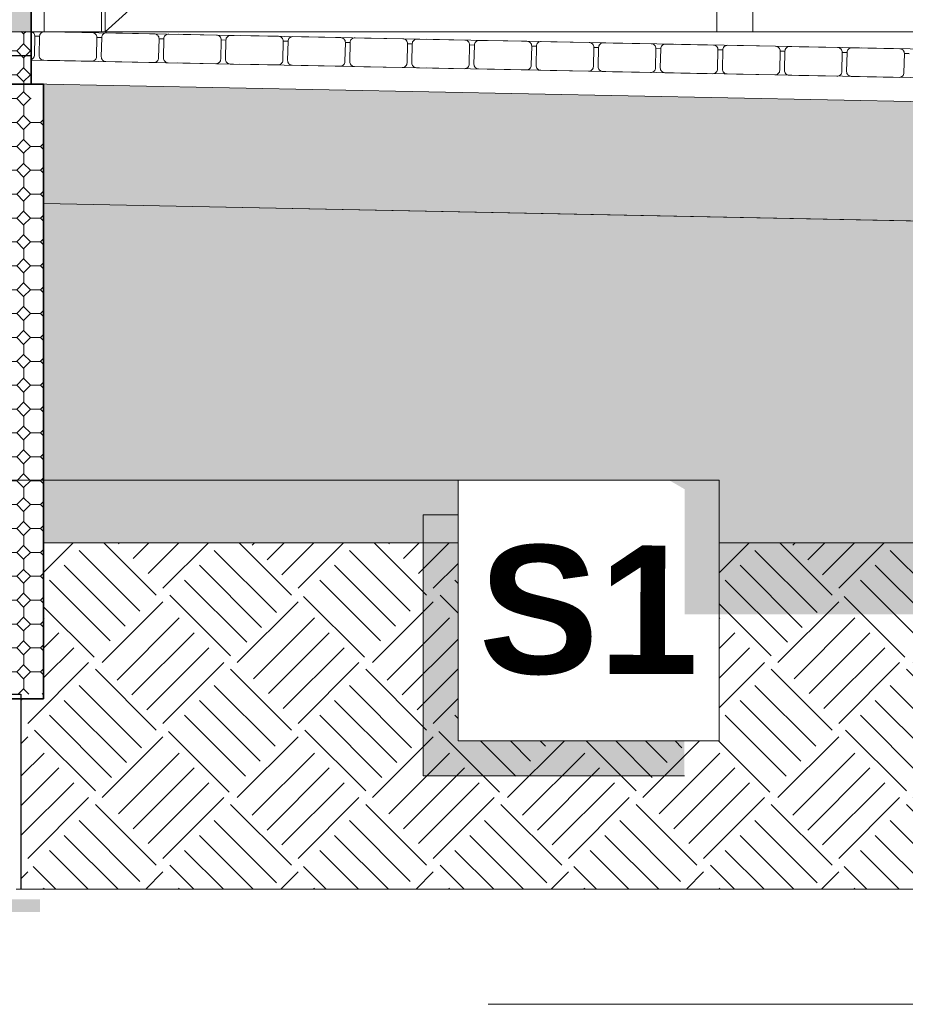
# Model space of a CAD drawing. Header units: millimetres. Extents: x -740 to 33545, y 5178 to 22494.
# Tile 196 of 250: x 10011 to 10196, y 12925 to 13132. Entities that reach past the tile are written whole.
import ezdxf
from ezdxf.lldxf.tags import DXFTag
from ezdxf.xclip import XClip

# ---------------------------------------------------------------- set-up
doc = ezdxf.new("R2010")
doc.units = ezdxf.units.MM
doc.header["$MEASUREMENT"] = 0
doc.header["$XCLIPFRAME"] = 0
for name, color, linetype, lineweight in [('A_istniejÄ…ce Ĺ›ciany', 252, 'Continuous', 35), ('A_izolacja', 252, 'Continuous', 9), ('A_l.przekrojowa', 252, 'Continuous', 30), ('A_l.przerywana', 252, 'ICAD_ISO03W100', 9), ('l. przekrojowa', 252, 'Continuous', 30), ('l.przerywana', 252, 'ICAD_ISO03W100', 5), ('l.widokowa', 252, 'Continuous', 15), ('l.wypeĹ‚nien', 252, 'Continuous', 5), ('l.wypeĹ‚nieĹ„', 252, 'Continuous', 5), ('linia opisowa', 252, 'Continuous', 9), ('wymiarowanie', 252, 'Continuous', 9)]:
    doc.layers.add(name, color=color, linetype=linetype, lineweight=lineweight)
tags = doc.linetypes.add('ICAD_ISO03W100', pattern=[30, 12, -18]).pattern_tags.tags
tags[6:7] = [DXFTag(74, 4), DXFTag(75, 0), DXFTag(340, '0'), DXFTag(46, 1.0), DXFTag(50, 0.0), DXFTag(44, 0.0), DXFTag(45, 0.0)]
tags[4:5] = [DXFTag(74, 4), DXFTag(75, 0), DXFTag(340, '0'), DXFTag(46, 1.0), DXFTag(50, 0.0), DXFTag(44, 0.0), DXFTag(45, 0.0)]
pattern_1 = [(225, (18891.8007, 1.45), (-5.00000155, -1e-15), [2.05061, -5.02046]), (180, (18890.3507, 0), (-5, 5), [2.1, -2.9]), (135, (18888.2507, 0), (-6e-16, 5.00000155), [2.05061, -5.02046]), (45, (18886.8007, 3.55), (5.00000155, 6e-16), [2.05061, -5.02046]), (315, (18890.3507, 5), (1e-15, -5.00000155), [2.05061, -5.02046]), (270, (18891.8007, 3.55), (-5, -5), [2.1, -2.9])]
pattern_2 = [(0, (19, 12.8), (0, 20), [0, -20]), (0, (19.2, 5.8), (0, 20), [0, -20]), (0, (19.8, 16.6), (0, 20), [0, -20]), (338.1986, (9.4, 10.4), (60.0000055, -19.9999982), [2.15406, -105.54924]), (216.8699, (11.4, 9.6), (59.9999984, 40.0000025), [1, -99]), (130.6013, (10.6, 9), (100.00000842, -119.99998036), [1.8439, -182.54698]), (206.5651, (4, 6.6), (-19.999983, -20.000026), [0.44722, -44.27414]), (326.3099, (3.6, 6.4), (39.9999912, -20.0000267), [0.72112, -71.38992]), (108.4349, (4.2, 6), (-19.999968, 40.0000087), [0.63246, -62.6131]), (225, (16.8, 4.6), (-4e-15, -20.000006), [0.84852, -27.43574]), (0, (16.2, 4), (20, 20), [1.2, -18.8]), (135, (17.4, 4), (-20.000006, 2e-15), [0.84852, -27.43574]), (251.5651, (14.4, 17.4), (19.999968, 40.0000087), [0.63246, -62.6131]), (0, (14.2, 16.8), (20, 20), [1, -19]), (143.1301, (15.2, 16.8), (-59.9999984, 40.0000025), [1, -99]), (213.6901, (3.8, 17.6), (39.9999912, 20.0000267), [0.72112, -71.38992]), (341.5651, (3.2, 17.2), (-40.0000087, 19.999968), [1.26492, -61.98064]), (126.8699, (4.4, 16.8), (40.0000025, -59.9999984), [1, -99]), (0, (9.6, 16.8), (0, 20), [0, -20]), (0, (4.2, 11.6), (0, 20), [0, -20]), (0, (9.8, 4.2), (0, 20), [0, -20]), (0, (15.2, 10.4), (0, 20), [0, -20]), (0, (9.4, 13.8), (0, 20), [0, -20]), (0, (5, 14.4), (0, 20), [0, -20]), (0, (6.8, 13.2), (0, 20), [0, -20]), (0, (6, 8.4), (0, 20), [0, -20]), (0, (1.2, 9.2), (0, 20), [0, -20]), (0, (1.4, 13.8), (0, 20), [0, -20]), (0, (0.8, 18.2), (0, 20), [0, -20]), (0, (7, 19), (0, 20), [0, -20]), (0, (11.4, 19.8), (0, 20), [0, -20]), (0, (18.4, 19), (0, 20), [0, -20]), (0, (13.6, 12.8), (0, 20), [0, -20]), (0, (11.6, 16.4), (0, 20), [0, -20]), (0, (13.2, 6.8), (0, 20), [0, -20]), (0, (7.2, 5.8), (0, 20), [0, -20]), (0, (13.2, 1.4), (0, 20), [0, -20]), (0, (6.6, 2.6), (0, 20), [0, -20]), (0, (0.2, 2), (0, 20), [0, -20]), (0, (2.6, 1), (0, 20), [0, -20]), (0, (2.8, 3.8), (0, 20), [0, -20]), (0, (16.2, 0.6), (0, 20), [0, -20]), (0, (18.6, 8.8), (0, 20), [0, -20]), (0, (17.6, 14.8), (0, 20), [0, -20]), (0, (8.4, 0.4), (0, 20), [0, -20])]

# ---------------------------------------------------------------- blocks, each defined once
blk = doc.blocks.new('MF2E40FB0')
at = {"true_color": 0xffffff}
blk.add_hatch(color=7, dxfattribs=at).paths.add_polyline_path([(193.989, 188.446), (193.989, 165.827), (315.555, 165.827), (315.555, 188.446)])

msp = doc.modelspace()

# ---------------------------------------------------------------- hatches: boundary and pattern name
at = {"layer": 'l.wypeĹ‚nien'}
h = msp.add_hatch(dxfattribs=at)
h.set_pattern_fill('OCTAGON', color=256, scale=5, angle=180, style=0)
h.set_pattern_definition(pattern_1)
h.paths.add_polyline_path([(10013.37, 13112.19), (10015.98, 13110.68), (10015.98, 13035.15), (10000.98, 13035.15), (10000.98, 13129.08), (10013.37, 13129.08)])
h.paths.add_polyline_path([(10015.98, 12990.34), (10005.57, 12990.34), (10001.15, 12994.76), (10000.98, 12989.34), (10000.98, 13035.15), (10015.98, 13035.15)])
h = msp.add_hatch(dxfattribs=at)
h.set_pattern_fill('GRAVL1', color=256, scale=20, style=0)
h.set_pattern_definition([(228.0128, (14.4, 20), (-159.99996464, -180.00002683), [2.69072, -266.38176]), (184.9697, (12.6, 18), (240.00002103, 19.99982614), [4.61736, -457.1185]), (132.5104, (8, 17.6), (199.99981437, -220.00017348), [3.25576, -322.32064]), (267.2737, (0.2, 12.6), (19.999920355, 400.0000059), [4.20476, -416.27116]), (292.8337, (0, 8.4), (-100.00019811, 239.999928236), [4.1231, -408.18746]), (357.2737, (1.6, 4.6), (-400.0000059, 19.999920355), [4.20476, -416.27116]), (37.6942, (5.8, 4.4), (-260.000146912, -199.999808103), [5.56058, -550.49698]), (72.2553, (10.2, 7.8), (140.000215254, 439.999924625), [5.24976, -519.72642]), (121.4296, (11.8, 12.8), (-160.000164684, 259.99990073), [4.219, -417.68146]), (175.2364, (9.6, 16.4), (220.00001893, -19.99983065), [4.81664, -236.01526]), (222.3974, (4.8, 16.8), (-240.000147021, -219.99984164), [6.22896, -616.6675]), (138.8141, (20, 12.4), (-140.00005894, 119.99994627), [2.12602, -210.47688]), (171.4692, (18.4, 13.8), (259.999965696, -40.0001582), [4.04474, -400.43022]), (225, (14.4, 14.4), (-4e-15, -20.000006), [2.82842, -25.45584]), (203.1986, (13, 16.8), (99.9999946, 40.0000265), [1.52316, -150.7923]), (291.8014, (11.6, 16.2), (-19.9999982, 60.0000055), [2.15406, -105.54924]), (30.9638, (12.4, 14.2), (59.99996045, 40.0000497), [3.49858, -113.12046]), (161.5651, (15.4, 16), (40.0000087, -19.999968), [2.52982, -60.71574]), (16.3895, (0, 16.2), (200.00004397, 59.9998542), [3.544, -350.8569]), (70.3462, (3.4, 17.2), (-79.99990495, -220.00004271), [2.97322, -294.34816]), (293.1986, (15.4, 20), (-40.0000265, 99.9999946), [3.0463, -149.26916]), (343.6105, (16.6, 17.2), (-200.00004397, 59.9998542), [3.544, -350.8569]), (339.444, (0, 3.8), (-100.0000369, 39.99991993), [3.4176, -167.46248]), (294.7751, (3.2, 2.6), (-99.99984378, 220.00006844), [2.86356, -283.49286]), (66.8014, (15.6, 0), (40.0000265, 99.9999946), [3.0463, -149.26916]), (17.354, (16.8, 2.8), (-260.00004038, -79.999890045), [3.35262, -331.90848]), (69.444, (5.8, 0), (-39.99991993, -100.0000369), [1.7088, -169.17128]), (101.3099, (14.4, 0), (-19.9999526, 80.000015), [1.0198, -100.96058]), (165.9638, (14.2, 1), (60.0000109, -19.9999611), [4.1231, -78.339]), (186.009, (10.2, 2), (199.99999502, 19.99998635), [3.821, -378.27846]), (303.6901, (12.4, 12.4), (-20.0000267, 39.9999912), [2.88444, -69.22658]), (353.1572, (14, 10), (339.99998731, -40.00015996), [5.03588, -498.55126]), (60.9454, (19, 9.4), (-80.00000054, -140.0000077), [2.05912, -203.85348]), (90, (20, 11.2), (-20, 20), [1.2, -18.8]), (120.2564, (9.8, 2.6), (79.99989774, -140.00004912), [2.77848, -275.0704]), (48.0128, (8.4, 5), (159.99996464, 180.00002683), [5.38144, -263.69104]), (0, (12, 9), (20, 20), [5.2, -14.8]), (325.3048, (17.2, 9), (-199.99988518, 140.00017219), [3.16228, -313.06548]), (254.0546, (19.8, 7.2), (-19.9999978, -80.00000253), [2.91204, -142.69016]), (207.646, (19, 4.4), (-379.999916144, -200.000154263), [4.7413, -469.38948]), (175.4261, (14.8, 2.2), (-260.000011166, 19.999896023), [5.01598, -496.58148])])
h.paths.add_polyline_path([(10015.98, 13093.03), (10429.06, 13084.77), (10402.59, 13096.11), (10402.59, 13110.3), (10015.98, 13118.03)])
h = msp.add_hatch(dxfattribs=at)
h.set_pattern_fill('CONC', color=256, scale=20, style=0)
h.set_pattern_definition(pattern_2)
h.paths.add_polyline_path([(10425.83, 13069.83), (10572.41, 13007.01), (10697.58, 13007.01), (10697.58, 13022.01), (10562.6, 13022.01), (10562.6, 13046.01), (10519.5, 13046), (10429.06, 13084.77), (10015.98, 13093.03), (10015.98, 13078.02)])
h = msp.add_hatch(dxfattribs=at)
h.set_pattern_fill('CONC', color=256, scale=20, style=0)
h.set_pattern_definition(pattern_2)
h.paths.add_polyline_path([(10537.41, 13022.01), (10157.34, 13022.01), (10157.34, 13035.15), (10102.72, 13035.15), (10102.72, 13022.01), (10015.98, 13022.01), (10015.98, 13078.02), (10425.83, 13069.83)])
h = msp.add_hatch(dxfattribs=at)
h.set_pattern_fill('EARTH2', color=256, scale=40, angle=45, style=0)
h.set_pattern_definition([(225, (2e-15, 27.153), (-9e-15, -56.56854), [18, -22]), (225, (12.728, 14.425), (-9e-15, -56.56854), [18, -22]), (225, (9.617, 17.536), (-9e-15, -56.56854), [18.4, -21.6]), (225, (6.505, 20.648), (-9e-15, -56.56854), [18.4, -21.6]), (225, (3.394, 23.76), (-9e-15, -56.56854), [18.4, -21.6]), (225, (3.394, 52.043), (-9e-15, -56.56854), [18, -22]), (225, (6.505, 48.93), (-9e-15, -56.56854), [18, -22]), (225, (9.617, 45.82), (-9e-15, -56.56854), [18, -22]), (225, (12.728, 42.71), (-9e-15, -56.56854), [18, -22]), (225, (4e-15, 55.437), (-9e-15, -56.56854), [18, -22]), (315, (-27.153, 28.284), (56.56854, -1e-14), [18, -22]), (315, (-14.142, 41.295), (56.56854, -1e-14), [18, -22]), (315, (-17.536, 37.9), (56.56854, -1e-14), [18, -22]), (315, (-20.648, 34.79), (56.56854, -1e-14), [18, -22]), (315, (-23.76, 31.68), (56.56854, -1e-14), [18, -22]), (315, (4.525, 31.68), (56.56854, -1e-14), [18.4, -21.6]), (315, (7.637, 34.79), (56.56854, -1e-14), [18.4, -21.6]), (315, (10.75, 37.9), (56.56854, -1e-14), [18.4, -21.6]), (315, (14.142, 41.295), (56.56854, -1e-14), [18, -22]), (315, (1.414, 28.567), (56.56854, -1e-14), [18, -22])])
h.paths.add_polyline_path([(10697.59, 12949.49), (10011.22, 12949.49), (10011.22, 12989.34), (10015.98, 12989.34), (10015.98, 13022.01), (10102.72, 13022.01), (10102.72, 12980.53), (10157.34, 12980.53), (10157.34, 13022.01), (10537.41, 13022.01), (10572.41, 13007.01), (10697.58, 13007.01)])
at = {"layer": 'l.wypeĹ‚nieĹ„'}
h = msp.add_hatch(dxfattribs=at)
h.set_pattern_fill('OCTAGON', color=256, scale=5, angle=180, style=0)
h.set_pattern_definition(pattern_1)
h.paths.add_polyline_path([(9993.37, 13292.89), (9993.37, 13476.08), (9998.5, 13476.08), (9998.5, 13483.69), (10003.63, 13483.69), (10003.63, 13497.23), (10023.37, 13487.87), (10023.37, 13483.85), (10023.37, 13471.85), (10018.37, 13471.85), (10018.37, 13461.85), (10013.37, 13461.85), (10013.37, 13292.89)])
h.paths.add_polyline_path([(10013.37, 13129.08), (10000.98, 13129.08), (9993.37, 13129.08), (9993.37, 13292.89), (10013.37, 13292.89)])
h.paths.add_polyline_path([(10023.37, 13499.03), (10013.37, 13499.03), (10013.37, 13492.61), (10023.37, 13487.87)])
h.paths.add_polyline_path([(10003.63, 13497.23), (10003.63, 13499.03), (10013.37, 13499.03), (10013.37, 13492.61)])
at = {"layer": 'linia opisowa'}
msp.add_hatch(color=256, dxfattribs=at).paths.add_polyline_path([(10095.43, 13027.87), (10102.72, 13027.87), (10102.72, 12980.53), (10150.06, 12980.53), (10150.06, 12973.24), (10095.43, 12973.24)])
at = {"layer": 'wymiarowanie'}
h = msp.add_hatch(dxfattribs=at)
h.set_pattern_fill('GRAVL1', color=256, style=0)
h.set_pattern_definition([(228.0128, (0.72, 1), (-7.99999823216, -9.0000013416), [0.134536, -13.319088]), (184.9697, (0.63, 0.9), (12.00000105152, 0.99999130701), [0.230868, -22.855925]), (132.5104, (0.4, 0.88), (9.99999071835, -11.00000867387), [0.162788, -16.116032]), (267.2737, (0.01, 0.63), (0.99999601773, 20.00000029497), [0.210238, -20.813558]), (292.8337, (0, 0.42), (-5.00000990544, 11.99999641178), [0.206155, -20.409373]), (357.2737, (0.08, 0.23), (-20.00000029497, 0.99999601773), [0.210238, -20.813558]), (37.6942, (0.29, 0.22), (-13.00000734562, -9.99999040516), [0.278029, -27.524849]), (72.2553, (0.51, 0.39), (7.000010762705, 21.99999623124), [0.262488, -25.986321]), (121.4296, (0.59, 0.64), (-8.00000823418, 12.99999503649), [0.21095, -20.884073]), (175.2364, (0.48, 0.82), (11.0000009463, -0.99999153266), [0.240832, -11.800763]), (222.3974, (0.24, 0.84), (-12.000007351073, -10.999992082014), [0.311448, -30.833375]), (138.8141, (1, 0.62), (-7.0000029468, 5.99999731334), [0.106301, -10.523844]), (171.4692, (0.92, 0.69), (12.99999828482, -2.00000791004), [0.202237, -20.021511]), (225, (0.72, 0.72), (-2e-16, -1.00000031), [0.141421, -1.272792]), (203.1986, (0.65, 0.84), (4.9999997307, 2.0000013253), [0.076158, -7.539615]), (291.8014, (0.58, 0.81), (-0.9999999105, 3.000000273), [0.107703, -5.277462]), (30.9638, (0.62, 0.71), (2.9999980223, 2.0000024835), [0.174929, -5.656023]), (161.5651, (0.77, 0.8), (2.0000004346, -0.999998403), [0.126491, -3.035787]), (16.3895, (0, 0.81), (10.00000219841, 2.99999270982), [0.1772, -17.542845]), (70.3462, (0.17, 0.86), (-3.99999524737, -11.0000021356), [0.148661, -14.717408]), (293.1986, (0.77, 1), (-2.0000013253, 4.9999997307), [0.152315, -7.463458]), (343.6105, (0.83, 0.86), (-10.00000219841, 2.99999270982), [0.1772, -17.542845]), (339.444, (0, 0.19), (-5.00000184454, 1.9999959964), [0.17088, -8.373124]), (294.7751, (0.16, 0.13), (-4.99999218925, 11.00000342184), [0.143178, -14.174643]), (66.8014, (0.78, 0), (2.0000013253, 4.9999997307), [0.152315, -7.463458]), (17.354, (0.84, 0.14), (-13.0000020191, -3.99999450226), [0.167631, -16.595424]), (69.444, (0.29, 0), (-1.9999959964, -5.00000184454), [0.08544, -8.458564]), (101.3099, (0.72, 0), (-0.9999976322, 4.0000007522), [0.05099, -5.048029]), (165.9638, (0.71, 0.05), (3.000000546, -0.9999980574), [0.206155, -3.91695]), (186.009, (0.51, 0.1), (9.9999997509, 0.99999931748), [0.19105, -18.913923]), (303.6901, (0.62, 0.62), (-1.0000013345, 1.999999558), [0.144222, -3.461329]), (353.1572, (0.7, 0.5), (16.99999936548, -2.000007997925), [0.251794, -24.927563]), (60.9454, (0.95, 0.47), (-4.0000000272, -7.00000038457), [0.102956, -10.192674]), (90, (1, 0.56), (-1, 1), [0.06, -0.94]), (120.2564, (0.49, 0.13), (3.9999948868, -7.00000245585), [0.138924, -13.75352]), (48.0128, (0.42, 0.25), (7.99999823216, 9.0000013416), [0.269072, -13.184552]), (0, (0.6, 0.45), (1, 1), [0.26, -0.74]), (325.3048, (0.86, 0.45), (-9.99999425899, 7.0000086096), [0.158114, -15.653274]), (254.0546, (0.99, 0.36), (-0.9999998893, -4.0000001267), [0.145602, -7.134508]), (207.646, (0.95, 0.22), (-18.99999580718, -10.00000771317), [0.237065, -23.469474]), (175.4261, (0.74, 0.11), (-13.00000055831, 0.99999480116), [0.250799, -24.829074])])
h.paths.add_polyline_path([(10015.98, 13093.03), (10429.06, 13084.77), (10402.59, 13096.11), (10402.59, 13110.3), (10015.98, 13118.03)])
h = msp.add_hatch(dxfattribs=at)
h.set_pattern_fill('STIPPLE', color=256, style=0)
h.set_pattern_definition([(0, (0.04, 0.02), (0, 1), [0, -1]), (0, (0.36, 0.04), (0, 1), [0, -1]), (0, (0.18, 0.26), (0, 1), [0, -1]), (0, (0.4, 0.42), (0, 1), [0, -1]), (0, (0.14, 0.48), (0, 1), [0, -1]), (0, (0.22, 0.72), (0, 1), [0, -1]), (0, (0.08, 0.9), (0, 1), [0, -1]), (0, (0.4, 0.88), (0, 1), [0, -1]), (0, (0.64, 0.92), (0, 1), [0, -1]), (0, (0.76, 0.68), (0, 1), [0, -1]), (0, (0.96, 0.66), (0, 1), [0, -1]), (0, (0.96, 0.3), (0, 1), [0, -1]), (0, (0.78, 0.18), (0, 1), [0, -1]), (0, (0.5, 0.24), (0, 1), [0, -1]), (0, (0.68, 0.42), (0, 1), [0, -1]), (0, (0.5, 0.6), (0, 1), [0, -1]), (0, (0.92, 0.04), (0, 1), [0, -1])])
h.paths.add_polyline_path([(10150.15, 13007.06), (10150.15, 13032.06), (10150.15, 13032.64), (10150.15, 13033.22), (10100.24, 13062.03), (10103.82, 13081.27), (10453.54, 13074.27), (10519.5, 13046), (10562.6, 13046.01), (10562.6, 13007.06)])
h = msp.add_hatch(dxfattribs=at)
h.set_pattern_fill('STIPPLE', color=256, scale=0.1, style=0)
h.set_pattern_definition([(0, (0.004, 0.002), (0, 0.1), [0, -0.1]), (0, (0.036, 0.004), (0, 0.1), [0, -0.1]), (0, (0.018, 0.026), (0, 0.1), [0, -0.1]), (0, (0.04, 0.042), (0, 0.1), [0, -0.1]), (0, (0.014, 0.048), (0, 0.1), [0, -0.1]), (0, (0.022, 0.072), (0, 0.1), [0, -0.1]), (0, (0.008, 0.09), (0, 0.1), [0, -0.1]), (0, (0.04, 0.088), (0, 0.1), [0, -0.1]), (0, (0.064, 0.092), (0, 0.1), [0, -0.1]), (0, (0.076, 0.068), (0, 0.1), [0, -0.1]), (0, (0.096, 0.066), (0, 0.1), [0, -0.1]), (0, (0.096, 0.03), (0, 0.1), [0, -0.1]), (0, (0.078, 0.018), (0, 0.1), [0, -0.1]), (0, (0.05, 0.024), (0, 0.1), [0, -0.1]), (0, (0.068, 0.042), (0, 0.1), [0, -0.1]), (0, (0.05, 0.06), (0, 0.1), [0, -0.1]), (0, (0.092, 0.004), (0, 0.1), [0, -0.1])])
h.paths.add_polyline_path([(10150.15, 13007.06), (10150.15, 13032.06), (10150.15, 13032.64), (10150.15, 13033.22), (10100.24, 13062.03), (10103.82, 13081.27), (10453.54, 13074.27), (10519.5, 13046), (10562.6, 13046.01), (10562.6, 13007.06)])

# ---------------------------------------------------------------- linework, layer by layer
at = {"layer": 'A_izolacja', "lineweight": 35}
for p, q in [((10015.98, 13118.03), (10001.15, 13118.03)), ((10000.98, 12989.34), (10015.98, 12989.34))]:
    msp.add_line(p, q, dxfattribs=at)
at = {"layer": 'A_izolacja', "linetype": 'Continuous', "lineweight": 35}
for points in [[(10013.37, 13118.03), (10013.37, 13461.85)], [(10015.98, 12989.34), (10015.98, 13118.03)]]:
    msp.add_lwpolyline(points, dxfattribs=at)
at = {"layer": 'A_l.przekrojowa'}
for p, q in [((10005.57, 12990.34, 0), (10011.22, 12990.34, 0)), ((10011.22, 12990.34, 0), (10011.22, 12949.49, 0))]:
    msp.add_line(p, q, dxfattribs=at)
at = {"layer": 'A_l.przerywana', "ltscale": 0.3}
msp.add_line((9950.05, 13129), (10720.2, 13129), dxfattribs=at)
at = {"layer": 'l. przekrojowa', "linetype": 'Continuous'}
msp.add_lwpolyline([(10000.98, 13124), (10013.37, 13124)], dxfattribs=at)
at = {"layer": 'l.przerywana', "ltscale": 0.3}
msp.add_line((10417.59, 13121), (10013.37, 13129.08), dxfattribs=at)
at = {"layer": 'l.przerywana', "ltscale": 0.5, "elevation": 4488.32}
msp.add_lwpolyline([(10028.87, 13338.02), (10148.37, 13237.02), (10028.87, 13129.02)], dxfattribs=at)
at = {"layer": 'l.widokowa'}
for p, q in [((10016.09, 13454.81), (10016.09, 13129.08)), ((10028.09, 13449.84), (10028.09, 13129.08)), ((10417.59, 13115, 0), (10013.25, 13123.09, 0)), ((10417.59, 13110, 0), (10013.15, 13118.09, 0)), ((10429.06, 13084.77, 0), (10043.73, 13092.47, 0)), ((10102.72, 13022.01), (10015.98, 13022.01)), ((10537.41, 13022.01), (10157.34, 13022.01)), ((10011.22, 12949.49, 0), (10697.59, 12949.49, 0))]:
    msp.add_line(p, q, dxfattribs=at)
at = {"layer": 'l.widokowa', "lineweight": 9, "elevation": -439.6}
msp.add_lwpolyline([(10094.87, 13348.02), (10164.37, 13348.02), (10164.37, 13129.02), (10094.87, 13129.02)], dxfattribs=at)
at = {"layer": 'l.widokowa', "elevation": 0}
msp.add_lwpolyline([(10015.98, 13093.03), (10429.06, 13084.77)], dxfattribs=at)
at = {"layer": 'l.wypeĹ‚nieĹ„'}
for p, q in [((10015.13, 13128.05, 0), (10014.13, 13128.07, 0)), ((10015.13, 13128.05, 0), (10014.13, 13128.07, 0)), ((10028.13, 13127.79, 0), (10027.13, 13127.81, 0)), ((10028.13, 13127.79, 0), (10027.13, 13127.81, 0)), ((10041.13, 13127.53, 0), (10040.13, 13127.55, 0)), ((10041.13, 13127.53, 0), (10040.13, 13127.55, 0)), ((10054.13, 13127.27, 0), (10053.13, 13127.29, 0)), ((10054.13, 13127.27, 0), (10053.13, 13127.29, 0)), ((10067.12, 13127.01, 0), (10066.12, 13127.03, 0)), ((10067.12, 13127.01, 0), (10066.12, 13127.03, 0)), ((10080.12, 13126.75, 0), (10079.12, 13126.77, 0)), ((10080.12, 13126.75, 0), (10079.12, 13126.77, 0)), ((10093.12, 13126.49, 0), (10092.12, 13126.51, 0)), ((10093.12, 13126.49, 0), (10092.12, 13126.51, 0)), ((10106.12, 13126.23, 0), (10105.12, 13126.25, 0)), ((10119.11, 13125.97, 0), (10118.11, 13125.99, 0)), ((10132.11, 13125.71, 0), (10131.11, 13125.73, 0)), ((10145.11, 13125.45, 0), (10144.11, 13125.47, 0)), ((10158.1, 13125.19, 0), (10157.1, 13125.21, 0)), ((10171.1, 13124.93, 0), (10170.1, 13124.95, 0)), ((10184.1, 13124.67, 0), (10183.1, 13124.69, 0)), ((10197.1, 13124.43, 0), (10196.1, 13124.45, 0)), ((10197.1, 13124.41, 0), (10196.1, 13124.43, 0))]:
    msp.add_line(p, q, dxfattribs=at)
at = {"layer": 'l.wypeĹ‚nieĹ„', "elevation": 0}
for points in [[(10013.37, 13129.06, -0.350869), (10014.15, 13128.09), (10014.15, 13128.09)], [(10013.37, 13129.06, -0.350869), (10014.15, 13128.09), (10014.15, 13128.09)], [(10013.37, 13129.06, -0.350869), (10014.15, 13128.09), (10014.15, 13128.09)], [(10013.37, 13129.06, -0.350869), (10014.15, 13128.09), (10014.15, 13128.09)], [(10015.13, 13128.05), (10015.13, 13128.05, -0.414214), (10016.15, 13129.03), (10026.15, 13128.83, -0.414214), (10027.13, 13127.81), (10027.13, 13127.81)], [(10015.13, 13128.05), (10015.13, 13128.05, -0.414214), (10016.15, 13129.03), (10026.15, 13128.83, -0.414214), (10027.13, 13127.81), (10027.13, 13127.81)], [(10018.15, 13128.99), (10026.15, 13128.83, -0.414214), (10027.13, 13127.81), (10027.13, 13127.81)], [(10018.15, 13128.99), (10026.15, 13128.83, -0.414214), (10027.13, 13127.81), (10027.13, 13127.81)], [(10014.13, 13128.07), (10014.05, 13124.07, -0.350745), (10013.25, 13123.11)], [(10014.13, 13128.07), (10014.05, 13124.07, -0.350745), (10013.25, 13123.11)], [(10027.13, 13127.81), (10027.05, 13123.81, -0.414214), (10026.03, 13122.83), (10016.03, 13123.03, -0.414214), (10015.05, 13124.05), (10015.13, 13128.05)], [(10027.13, 13127.81), (10027.05, 13123.81, -0.414214), (10026.03, 13122.83), (10018.03, 13122.99)], [(10040.13, 13127.55), (10040.05, 13123.55, -0.414214), (10039.03, 13122.57), (10029.03, 13122.77, -0.414214), (10028.05, 13123.79), (10028.13, 13127.79)], [(10028.13, 13127.79), (10028.13, 13127.79, -0.414214), (10029.15, 13128.77), (10039.15, 13128.57, -0.414214), (10040.13, 13127.55), (10040.13, 13127.55)], [(10028.13, 13127.79), (10028.13, 13127.79, -0.414214), (10029.15, 13128.77), (10039.15, 13128.57, -0.414214), (10040.13, 13127.55), (10040.13, 13127.55)], [(10040.13, 13127.55), (10040.05, 13123.55, -0.414214), (10039.03, 13122.57), (10031.03, 13122.73)], [(10031.15, 13128.73), (10039.15, 13128.57, -0.414214), (10040.13, 13127.55), (10040.13, 13127.55)], [(10031.15, 13128.73), (10039.15, 13128.57, -0.414214), (10040.13, 13127.55), (10040.13, 13127.55)], [(10053.13, 13127.29), (10053.05, 13123.29, -0.414214), (10052.03, 13122.31), (10042.03, 13122.51, -0.414214), (10041.05, 13123.53), (10041.13, 13127.53)], [(10041.13, 13127.53), (10041.13, 13127.53, -0.414214), (10042.15, 13128.51), (10052.15, 13128.31, -0.414214), (10053.13, 13127.29), (10053.13, 13127.29)], [(10041.13, 13127.53), (10041.13, 13127.53, -0.414214), (10042.15, 13128.51), (10052.15, 13128.31, -0.414214), (10053.13, 13127.29), (10053.13, 13127.29)], [(10053.13, 13127.29), (10053.05, 13123.29, -0.414214), (10052.03, 13122.31), (10044.03, 13122.47)], [(10044.15, 13128.47), (10052.15, 13128.31, -0.414214), (10053.13, 13127.29), (10053.13, 13127.29)], [(10044.15, 13128.47), (10052.15, 13128.31, -0.414214), (10053.13, 13127.29), (10053.13, 13127.29)], [(10066.12, 13127.03), (10066.04, 13123.03, -0.414214), (10065.02, 13122.05), (10055.03, 13122.25, -0.414214), (10054.05, 13123.27), (10054.13, 13127.27)], [(10054.13, 13127.27), (10054.13, 13127.27, -0.414214), (10055.15, 13128.25), (10065.14, 13128.05, -0.414214), (10066.12, 13127.03), (10066.12, 13127.03)], [(10054.13, 13127.27), (10054.13, 13127.27, -0.414214), (10055.15, 13128.25), (10065.14, 13128.05, -0.414214), (10066.12, 13127.03), (10066.12, 13127.03)], [(10066.12, 13127.03), (10066.04, 13123.03, -0.414214), (10065.02, 13122.05), (10057.02, 13122.21)], [(10057.14, 13128.21), (10065.14, 13128.05, -0.414214), (10066.12, 13127.03), (10066.12, 13127.03)], [(10057.14, 13128.21), (10065.14, 13128.05, -0.414214), (10066.12, 13127.03), (10066.12, 13127.03)], [(10079.12, 13126.77), (10079.04, 13122.77, -0.414214), (10078.02, 13121.79), (10068.02, 13121.99, -0.414214), (10067.04, 13123.01), (10067.12, 13127.01)], [(10067.12, 13127.01), (10067.12, 13127.01, -0.414214), (10068.14, 13127.99), (10078.14, 13127.79, -0.414214), (10079.12, 13126.77), (10079.12, 13126.77)], [(10067.12, 13127.01), (10067.12, 13127.01, -0.414214), (10068.14, 13127.99), (10078.14, 13127.79, -0.414214), (10079.12, 13126.77), (10079.12, 13126.77)], [(10070.14, 13127.95), (10078.14, 13127.79, -0.414214), (10079.12, 13126.77), (10079.12, 13126.77)], [(10070.14, 13127.95), (10078.14, 13127.79, -0.414214), (10079.12, 13126.77), (10079.12, 13126.77)], [(10080.12, 13126.75), (10080.12, 13126.75, -0.414214), (10081.14, 13127.73), (10091.14, 13127.53, -0.414214), (10092.12, 13126.51), (10092.12, 13126.51)], [(10080.12, 13126.75), (10080.12, 13126.75, -0.414214), (10081.14, 13127.73), (10091.14, 13127.53, -0.414214), (10092.12, 13126.51), (10092.12, 13126.51)], [(10083.14, 13127.69), (10091.14, 13127.53, -0.414214), (10092.12, 13126.51), (10092.12, 13126.51)], [(10083.14, 13127.69), (10091.14, 13127.53, -0.414214), (10092.12, 13126.51), (10092.12, 13126.51)], [(10093.12, 13126.49), (10093.12, 13126.49, -0.414214), (10094.14, 13127.47), (10104.14, 13127.27, -0.414214), (10105.12, 13126.25), (10105.12, 13126.25)], [(10096.14, 13127.43), (10104.14, 13127.27, -0.414214), (10105.12, 13126.25), (10105.12, 13126.25)], [(10106.12, 13126.23), (10106.12, 13126.23, -0.414214), (10107.13, 13127.21), (10117.13, 13127.01, -0.414214), (10118.11, 13125.99), (10118.11, 13125.99)], [(10109.13, 13127.17), (10117.13, 13127.01, -0.414214), (10118.11, 13125.99), (10118.11, 13125.99)], [(10119.11, 13125.97), (10119.11, 13125.97, -0.414214), (10120.13, 13126.95), (10130.13, 13126.75, -0.414214), (10131.11, 13125.73), (10131.11, 13125.73)], [(10122.13, 13126.91), (10130.13, 13126.75, -0.414214), (10131.11, 13125.73), (10131.11, 13125.73)], [(10079.12, 13126.77), (10079.04, 13122.77, -0.414214), (10078.02, 13121.79), (10070.02, 13121.95)], [(10092.12, 13126.51), (10092.04, 13122.51, -0.414214), (10091.02, 13121.53), (10081.02, 13121.73, -0.414214), (10080.04, 13122.75), (10080.12, 13126.75)], [(10092.12, 13126.51), (10092.04, 13122.51, -0.414214), (10091.02, 13121.53), (10083.02, 13121.69)], [(10105.12, 13126.25), (10105.04, 13122.25, -0.414214), (10104.02, 13121.27), (10094.02, 13121.47, -0.414214), (10093.04, 13122.49), (10093.12, 13126.49)], [(10105.12, 13126.25), (10105.04, 13122.25, -0.414214), (10104.02, 13121.27), (10096.02, 13121.43)], [(10118.11, 13125.99), (10118.03, 13121.99, -0.414214), (10117.01, 13121.01), (10107.01, 13121.21, -0.414214), (10106.04, 13122.23), (10106.12, 13126.23)], [(10118.11, 13125.99), (10118.03, 13121.99, -0.414214), (10117.01, 13121.01), (10109.01, 13121.17)], [(10131.11, 13125.73), (10131.03, 13121.73, -0.414214), (10130.01, 13120.75), (10120.01, 13120.95, -0.414214), (10119.03, 13121.97), (10119.11, 13125.97)], [(10131.11, 13125.73), (10131.03, 13121.73, -0.414214), (10130.01, 13120.75), (10122.01, 13120.91)], [(10144.11, 13125.47), (10144.03, 13121.47, -0.414214), (10143.01, 13120.49), (10133.01, 13120.69, -0.414214), (10132.03, 13121.71), (10132.11, 13125.71)], [(10132.11, 13125.71), (10132.11, 13125.71, -0.414214), (10133.13, 13126.69), (10143.13, 13126.49, -0.414214), (10144.11, 13125.47), (10144.11, 13125.47)], [(10144.11, 13125.47), (10144.03, 13121.47, -0.414214), (10143.01, 13120.49), (10135.01, 13120.65)], [(10135.13, 13126.65), (10143.13, 13126.49, -0.414214), (10144.11, 13125.47), (10144.11, 13125.47)], [(10157.1, 13125.21), (10157.02, 13121.21, -0.414214), (10156.01, 13120.23), (10146.01, 13120.43, -0.414214), (10145.03, 13121.45), (10145.11, 13125.45)], [(10145.11, 13125.45), (10145.11, 13125.45, -0.414214), (10146.13, 13126.43), (10156.13, 13126.23, -0.414214), (10157.1, 13125.21), (10157.1, 13125.21)], [(10157.1, 13125.21), (10157.02, 13121.21, -0.414214), (10156.01, 13120.23), (10148.01, 13120.39)], [(10148.13, 13126.39), (10156.13, 13126.23, -0.414214), (10157.1, 13125.21), (10157.1, 13125.21)], [(10170.1, 13124.95), (10170.02, 13120.95, -0.414214), (10169, 13119.97), (10159, 13120.17, -0.414214), (10158.02, 13121.19), (10158.1, 13125.19)], [(10158.1, 13125.19), (10158.1, 13125.19, -0.414214), (10159.12, 13126.17), (10169.12, 13125.97, -0.414214), (10170.1, 13124.95), (10170.1, 13124.95)], [(10170.1, 13124.95), (10170.02, 13120.95, -0.414214), (10169, 13119.97), (10161, 13120.13)], [(10161.12, 13126.13), (10169.12, 13125.97, -0.414214), (10170.1, 13124.95), (10170.1, 13124.95)], [(10183.1, 13124.69), (10183.02, 13120.69, -0.414214), (10182, 13119.71), (10172, 13119.91, -0.414214), (10171.02, 13120.93), (10171.1, 13124.93)], [(10171.1, 13124.93), (10171.1, 13124.93, -0.414214), (10172.12, 13125.91), (10182.12, 13125.71, -0.414214), (10183.1, 13124.69), (10183.1, 13124.69)], [(10174.12, 13125.87), (10182.12, 13125.71, -0.414214), (10183.1, 13124.69), (10183.1, 13124.69)], [(10184.1, 13124.67), (10184.1, 13124.67, -0.414214), (10185.12, 13125.65), (10195.12, 13125.45, -0.414214), (10196.1, 13124.43), (10196.1, 13124.43)], [(10187.12, 13125.61), (10195.12, 13125.45, -0.414214), (10196.1, 13124.43), (10196.1, 13124.43)], [(10183.1, 13124.69), (10183.02, 13120.69, -0.414214), (10182, 13119.71), (10174, 13119.87)], [(10196.1, 13124.43), (10196.02, 13120.43, -0.414214), (10195, 13119.45), (10185, 13119.65, -0.414214), (10184.02, 13120.67), (10184.1, 13124.67)], [(10196.1, 13124.43), (10196.02, 13120.43, -0.414214), (10195, 13119.45), (10187, 13119.61)]]:
    msp.add_lwpolyline(points, format="xyb", dxfattribs=at)
at = {"layer": 'linia opisowa'}
for points in [[(9951.04, 13035.15), (10118.87, 13035.15)], [(10157.34, 12980.53), (10102.72, 12980.53), (10102.72, 13035.15), (10157.34, 13035.15), (10157.34, 12980.53)], [(10150.06, 12973.24), (10095.43, 12973.24), (10095.43, 13027.87), (10102.72, 13027.87)]]:
    msp.add_lwpolyline(points, dxfattribs=at)
at = {"layer": 'wymiarowanie'}
for p, q in [((10013.37, 13129.08), (10013.33, 13127.08)), ((10013.37, 13129.08), (10013.33, 13127.08)), ((10010.24, 12949.49), (10011.22, 12949.49, 0)), ((10109.04, 12925.39), (10575.1, 12925.39))]:
    msp.add_line(p, q, dxfattribs=at)
at = {"layer": 'wymiarowanie', "lineweight": 9}
for points in [[(10094.87, 13129.02), (10028.87, 13129.02), (10028.87, 13338.02), (10094.87, 13338.02)], [(10094.87, 13129.02), (10021.37, 13129.02)]]:
    msp.add_lwpolyline(points, dxfattribs=at)
at = {"layer": 'wymiarowanie', "lineweight": 9, "elevation": -439.6}
msp.add_lwpolyline([(10094.87, 13338.02), (10156.87, 13338.02), (10156.87, 13129.02), (10094.87, 13129.02)], dxfattribs=at)

# ---------------------------------------------------------------- block references
at = {"layer": 'A_istniejÄ…ce Ĺ›ciany'}
ref = msp.add_blockref('MF2E40FB0', (8054.52, 11171.88), dxfattribs=dict(at, xscale=9.994634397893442, yscale=9.994634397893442, zscale=9.994634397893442))
XClip(ref).set_block_clipping_path([(194.055543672, 177.3768270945), (196.1734759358, 177.3768270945), (196.1734759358, 177.6415686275), (194.055543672, 177.6415686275), (194.055543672, 177.3768270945)])

# ---------------------------------------------------------------- texts
at = {"layer": 'linia opisowa', "insert": (10130.03, 13007.84), "char_height": 26.8852, "width": 1534.0261, "attachment_point": 5, "rotation": 359.8931}
msp.add_mtext('{\\fArial|b1|i0|c238|p34;S1}', dxfattribs=at)

doc.saveas('drawing.dxf')
